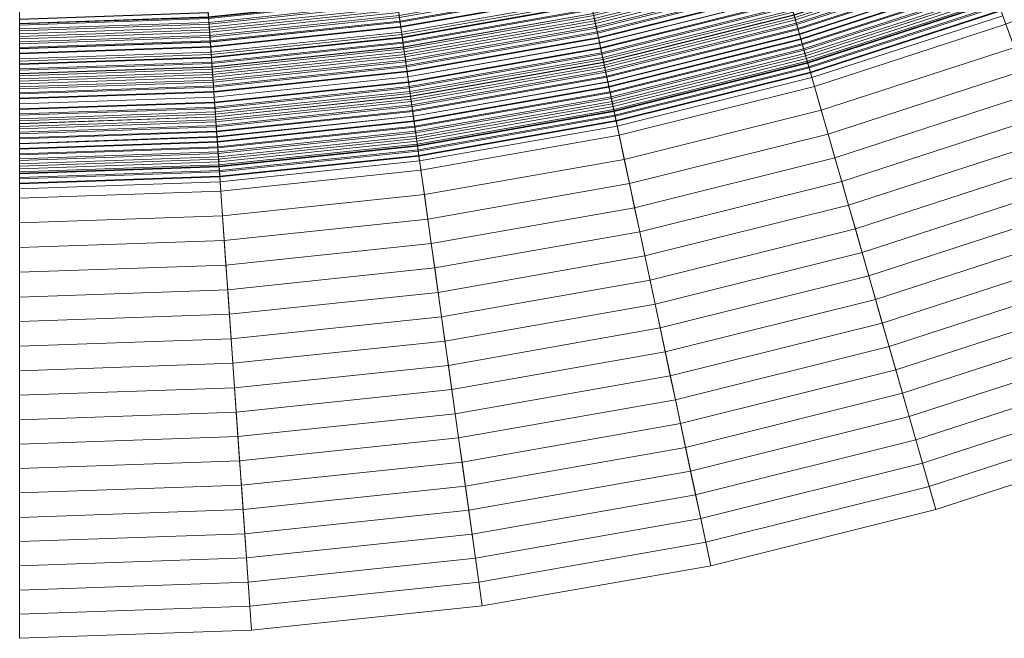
# Model space of a CAD drawing. Header units: centimetres. Extents: x -3.03 to 4.16, y -6.48 to 0.72.
# Tile 152 of 256: x 0.57 to 1.63, y -6.48 to -5.81. Entities that reach past the tile are written whole.
import ezdxf

# ---------------------------------------------------------------- set-up
doc = ezdxf.new("R2010")
doc.units = ezdxf.units.CM
doc.header["$LTSCALE"] = 2.54
doc.layers.add('Lucido design-1', color=7, linetype='Continuous')

# ---------------------------------------------------------------- blocks, each defined once
blk = doc.blocks.new('Gruppo-1')
at = {"color": 142, "linetype": 'Continuous', "lineweight": 9}
for points in [[(0.565, -6.4795, -13.7023), (0.8161, -6.4708, -13.7023), (0.5652, -2.8831, -13.7023), (0.565, -2.8831, -13.7023)], [(0.8161, -6.4708, -13.7023), (1.0659, -6.4445, -13.7023), (0.5653, -2.883, -13.7023), (0.5652, -2.8831, -13.7023)], [(1.0659, -6.4445, -13.7023), (1.3132, -6.4009, -13.7023), (0.5655, -2.883, -13.7023), (0.5653, -2.883, -13.7023)], [(1.3132, -6.4009, -13.7023), (1.557, -6.3401, -13.7023), (0.5656, -2.883, -13.7023), (0.5655, -2.883, -13.7023)], [(1.557, -6.3401, -13.7023), (1.7958, -6.2625, -13.7023), (0.5658, -2.8829, -13.7023), (0.5656, -2.883, -13.7023)], [(1.7958, -6.2625, -13.7023), (2.0287, -6.1684, -13.7023), (0.5659, -2.8829, -13.7023), (0.5658, -2.8829, -13.7023)], [(2.0287, -6.1684, -13.7023), (2.2545, -6.0583, -13.7023), (0.5661, -2.8828, -13.7023), (0.5659, -2.8829, -13.7023)], [(2.2545, -6.0583, -13.7023), (2.472, -5.9327, -13.7023), (0.5662, -2.8827, -13.7023), (0.5661, -2.8828, -13.7023)], [(2.472, -5.9327, -13.7023), (2.6803, -5.7922, -13.7023), (0.5663, -2.8826, -13.7023), (0.5662, -2.8827, -13.7023)], [(0.9789, -5.8257, -15.2504), (1.1833, -5.7897, -15.2504), (0.9993, -4.9241, -15.2504), (0.8557, -4.9494, -15.2504)], [(0.8557, -4.9494, -15.1493), (0.9993, -4.9241, -15.1493), (1.1833, -5.7897, -15.1493), (0.9789, -5.8257, -15.1493)], [(0.7725, -5.8474, -15.2504), (0.9789, -5.8257, -15.2504), (0.8557, -4.9494, -15.2504), (0.7107, -4.9646, -15.2504)], [(0.7107, -4.9646, -15.1493), (0.8557, -4.9494, -15.1493), (0.9789, -5.8257, -15.1493), (0.7725, -5.8474, -15.1493)], [(0.565, -5.8546, -15.2504), (0.7725, -5.8474, -15.2504), (0.7107, -4.9646, -15.2504), (0.565, -4.9697, -15.2504)], [(0.565, -4.9697, -15.1493), (0.7107, -4.9646, -15.1493), (0.7725, -5.8474, -15.1493), (0.565, -5.8546, -15.1493)], [(1.6236, -5.7892, -13.2473), (1.8239, -5.7083, -13.2473), (1.8348, -5.7328, -13.2586), (1.6328, -5.8145, -13.2586)], [(1.4033, -5.8042, -13.2249), (1.6051, -5.7386, -13.2249), (1.6144, -5.7639, -13.236), (1.4107, -5.8301, -13.236)], [(1.4034, -5.8045, -14.3231), (1.6053, -5.7389, -14.3231), (1.6071, -5.744, -14.3211), (1.4049, -5.8097, -14.3211)], [(1.4059, -5.8132, -14.1726), (1.6084, -5.7474, -14.1726), (1.6063, -5.7417, -14.175), (1.4042, -5.8073, -14.175)], [(1.4049, -5.8097, -14.3211), (1.6071, -5.744, -14.3211), (1.609, -5.7491, -14.3191), (1.4064, -5.8149, -14.3191)], [(0.9732, -5.7852, -13.1812), (1.1748, -5.7497, -13.1812), (1.1805, -5.7762, -13.1919), (0.977, -5.8121, -13.1919)], [(1.1861, -5.8027, -13.2028), (1.3884, -5.7522, -13.2028), (1.3958, -5.7782, -13.2138), (1.1917, -5.8291, -13.2138)], [(1.1878, -5.8109, -14.1939), (1.3907, -5.7603, -14.1939), (1.389, -5.7544, -14.1963), (1.1866, -5.8049, -14.1963)], [(1.4076, -5.8191, -14.1703), (1.6105, -5.7532, -14.1703), (1.6084, -5.7474, -14.1726), (1.4059, -5.8132, -14.1726)], [(1.4064, -5.8149, -14.3191), (1.609, -5.7491, -14.3191), (1.6108, -5.7542, -14.3171), (1.4079, -5.8201, -14.3171)], [(1.4093, -5.825, -14.168), (1.6126, -5.759, -14.168), (1.6105, -5.7532, -14.1703), (1.4076, -5.8191, -14.1703)], [(1.4079, -5.8201, -14.3171), (1.6108, -5.7542, -14.3171), (1.6127, -5.7593, -14.3152), (1.4094, -5.8254, -14.3152)], [(1.1873, -5.8082, -14.341), (1.39, -5.7577, -14.341), (1.3914, -5.7629, -14.339), (1.1884, -5.8135, -14.339)], [(1.1891, -5.8169, -14.1915), (1.3924, -5.7662, -14.1915), (1.3907, -5.7603, -14.1939), (1.1878, -5.8109, -14.1939)], [(1.1884, -5.8135, -14.339), (1.3914, -5.7629, -14.339), (1.3929, -5.7681, -14.337), (1.1895, -5.8188, -14.337)], [(1.1904, -5.8228, -14.1891), (1.3941, -5.772, -14.1891), (1.3924, -5.7662, -14.1915), (1.1891, -5.8169, -14.1915)], [(1.4109, -5.8309, -14.1657), (1.6147, -5.7647, -14.1657), (1.6126, -5.759, -14.168), (1.4093, -5.825, -14.168)], [(1.4094, -5.8254, -14.3152), (1.6127, -5.7593, -14.3152), (1.6145, -5.7644, -14.3132), (1.4108, -5.8306, -14.3132)], [(1.4107, -5.8301, -13.236), (1.6144, -5.7639, -13.236), (1.6236, -5.7892, -13.2473), (1.4181, -5.856, -13.2473)], [(1.4108, -5.8306, -14.3132), (1.6145, -5.7644, -14.3132), (1.6164, -5.7695, -14.3112), (1.4123, -5.8358, -14.3112)], [(1.4126, -5.8368, -14.1634), (1.6168, -5.7705, -14.1634), (1.6147, -5.7647, -14.1657), (1.4109, -5.8309, -14.1657)], [(0.9768, -5.811, -14.2084), (1.1802, -5.7751, -14.2084), (1.179, -5.7691, -14.2109), (0.976, -5.8049, -14.2109)], [(0.9763, -5.8071, -14.3551), (1.1794, -5.7712, -14.3551), (1.1805, -5.7765, -14.3531), (0.977, -5.8124, -14.3531)], [(0.9777, -5.817, -14.206), (1.1815, -5.7811, -14.206), (1.1802, -5.7751, -14.2084), (0.9768, -5.811, -14.2084)], [(0.977, -5.8121, -13.1919), (1.1805, -5.7762, -13.1919), (1.1861, -5.8027, -13.2028), (0.9808, -5.8389, -13.2028)], [(0.977, -5.8124, -14.3531), (1.1805, -5.7765, -14.3531), (1.1816, -5.7818, -14.351), (0.9778, -5.8178, -14.351)], [(1.1895, -5.8188, -14.337), (1.3929, -5.7681, -14.337), (1.3944, -5.7733, -14.335), (1.1906, -5.8241, -14.335)], [(1.1916, -5.8288, -14.1868), (1.3957, -5.7779, -14.1868), (1.3941, -5.772, -14.1891), (1.1904, -5.8228, -14.1891)], [(1.1906, -5.8241, -14.335), (1.3944, -5.7733, -14.335), (1.3959, -5.7785, -14.333), (1.1918, -5.8294, -14.333)], [(1.4123, -5.8358, -14.3112), (1.6164, -5.7695, -14.3112), (1.6183, -5.7746, -14.3093), (1.4138, -5.841, -14.3093)], [(1.4143, -5.8427, -14.1611), (1.6189, -5.7763, -14.1611), (1.6168, -5.7705, -14.1634), (1.4126, -5.8368, -14.1634)], [(1.4138, -5.841, -14.3093), (1.6183, -5.7746, -14.3093), (1.6201, -5.7797, -14.3073), (1.4153, -5.8462, -14.3073)], [(1.416, -5.8486, -14.1588), (1.621, -5.782, -14.1588), (1.6189, -5.7763, -14.1611), (1.4143, -5.8427, -14.1611)], [(0.565, -5.7866, -13.1705), (0.7677, -5.7795, -13.1705), (0.7696, -5.8066, -13.1812), (0.565, -5.8138, -13.1812)], [(0.7696, -5.8066, -13.1812), (0.9732, -5.7852, -13.1812), (0.977, -5.8121, -13.1919), (0.7715, -5.8337, -13.1919)], [(0.7697, -5.8071, -14.3632), (0.9733, -5.7857, -14.3632), (0.974, -5.791, -14.3612), (0.77, -5.8125, -14.3612)], [(0.7702, -5.8143, -14.2158), (0.9743, -5.7929, -14.2158), (0.9734, -5.7869, -14.2182), (0.7697, -5.8083, -14.2182)], [(0.9785, -5.823, -14.2036), (1.1828, -5.787, -14.2036), (1.1815, -5.7811, -14.206), (0.9777, -5.817, -14.206)], [(0.9778, -5.8178, -14.351), (1.1816, -5.7818, -14.351), (1.1828, -5.7871, -14.349), (0.9785, -5.8231, -14.349)], [(0.9794, -5.8291, -14.2011), (1.184, -5.793, -14.2011), (1.1828, -5.787, -14.2036), (0.9785, -5.823, -14.2036)], [(0.9785, -5.8231, -14.349), (1.1828, -5.7871, -14.349), (1.1839, -5.7924, -14.347), (0.9793, -5.8285, -14.347)], [(1.1929, -5.8348, -14.1844), (1.3974, -5.7838, -14.1844), (1.3957, -5.7779, -14.1868), (1.1916, -5.8288, -14.1868)], [(1.1917, -5.8291, -13.2138), (1.3958, -5.7782, -13.2138), (1.4033, -5.8042, -13.2249), (1.1973, -5.8555, -13.2249)], [(1.1918, -5.8294, -14.333), (1.3959, -5.7785, -14.333), (1.3974, -5.7837, -14.331), (1.1929, -5.8347, -14.331)], [(1.1929, -5.8347, -14.331), (1.3974, -5.7837, -14.331), (1.3989, -5.7889, -14.329), (1.194, -5.84, -14.329)], [(1.1942, -5.8408, -14.182), (1.3991, -5.7897, -14.182), (1.3974, -5.7838, -14.1844), (1.1929, -5.8348, -14.1844)], [(1.4153, -5.8462, -14.3073), (1.6201, -5.7797, -14.3073), (1.622, -5.7848, -14.3053), (1.4168, -5.8514, -14.3053)], [(1.4177, -5.8545, -14.1565), (1.6231, -5.7878, -14.1565), (1.621, -5.782, -14.1588), (1.416, -5.8486, -14.1588)], [(1.4168, -5.8514, -14.3053), (1.622, -5.7848, -14.3053), (1.6238, -5.7899, -14.3034), (1.4183, -5.8566, -14.3034)], [(1.4194, -5.8605, -14.1542), (1.6252, -5.7936, -14.1542), (1.6231, -5.7878, -14.1565), (1.4177, -5.8545, -14.1565)], [(0.77, -5.8125, -14.3612), (0.974, -5.791, -14.3612), (0.9748, -5.7964, -14.3591), (0.7704, -5.8178, -14.3591)], [(0.7706, -5.8204, -14.2133), (0.9751, -5.7989, -14.2133), (0.9743, -5.7929, -14.2158), (0.7702, -5.8143, -14.2158)], [(0.7704, -5.8178, -14.3591), (0.9748, -5.7964, -14.3591), (0.9755, -5.8017, -14.3571), (0.7708, -5.8232, -14.3571)], [(0.9789, -5.8257, -15.1493), (1.1833, -5.7897, -15.1493), (1.1833, -5.7897, -15.2504), (0.9789, -5.8257, -15.2504)], [(0.9793, -5.8285, -14.347), (1.1839, -5.7924, -14.347), (1.185, -5.7977, -14.345), (0.98, -5.8338, -14.345)], [(0.9802, -5.8351, -14.1987), (1.1853, -5.7989, -14.1987), (1.184, -5.793, -14.2011), (0.9794, -5.8291, -14.2011)], [(0.98, -5.8338, -14.345), (1.185, -5.7977, -14.345), (1.1861, -5.803, -14.343), (0.9808, -5.8392, -14.343)], [(1.194, -5.84, -14.329), (1.3989, -5.7889, -14.329), (1.4004, -5.7941, -14.327), (1.1951, -5.8453, -14.327)], [(1.1955, -5.8468, -14.1797), (1.4008, -5.7956, -14.1797), (1.3991, -5.7897, -14.182), (1.1942, -5.8408, -14.182)], [(1.1951, -5.8453, -14.327), (1.4004, -5.7941, -14.327), (1.4019, -5.7993, -14.325), (1.1963, -5.8506, -14.325)], [(1.1967, -5.8528, -14.1773), (1.4025, -5.8015, -14.1773), (1.4008, -5.7956, -14.1797), (1.1955, -5.8468, -14.1797)], [(1.4181, -5.856, -13.2473), (1.6236, -5.7892, -13.2473), (1.6328, -5.8145, -13.2586), (1.4255, -5.8818, -13.2586)], [(1.4183, -5.8566, -14.3034), (1.6238, -5.7899, -14.3034), (1.6257, -5.795, -14.3014), (1.4198, -5.8618, -14.3014)], [(1.4211, -5.8664, -14.1519), (1.6273, -5.7994, -14.1519), (1.6252, -5.7936, -14.1542), (1.4194, -5.8605, -14.1542)], [(1.4198, -5.8618, -14.3014), (1.6257, -5.795, -14.3014), (1.6275, -5.8001, -14.2995), (1.4213, -5.8671, -14.2995)], [(0.565, -5.8088, -14.3652), (0.7693, -5.8017, -14.3652), (0.7697, -5.8071, -14.3632), (0.565, -5.8142, -14.3632)], [(0.565, -5.8154, -14.2182), (0.7697, -5.8083, -14.2182), (0.7693, -5.8022, -14.2207), (0.565, -5.8093, -14.2207)], [(0.565, -5.8138, -13.1812), (0.7696, -5.8066, -13.1812), (0.7715, -5.8337, -13.1919), (0.565, -5.8409, -13.1919)], [(0.565, -5.8142, -14.3632), (0.7697, -5.8071, -14.3632), (0.77, -5.8125, -14.3612), (0.565, -5.8196, -14.3612)], [(0.565, -5.8215, -14.2158), (0.7702, -5.8143, -14.2158), (0.7697, -5.8083, -14.2182), (0.565, -5.8154, -14.2182)], [(0.771, -5.8265, -14.2109), (0.976, -5.8049, -14.2109), (0.9751, -5.7989, -14.2133), (0.7706, -5.8204, -14.2133)], [(0.7708, -5.8232, -14.3571), (0.9755, -5.8017, -14.3571), (0.9763, -5.8071, -14.3551), (0.7712, -5.8286, -14.3551)], [(0.7714, -5.8325, -14.2084), (0.9768, -5.811, -14.2084), (0.976, -5.8049, -14.2109), (0.771, -5.8265, -14.2109)], [(0.7712, -5.8286, -14.3551), (0.9763, -5.8071, -14.3551), (0.977, -5.8124, -14.3531), (0.7715, -5.834, -14.3531)], [(0.9811, -5.8411, -14.1963), (1.1866, -5.8049, -14.1963), (1.1853, -5.7989, -14.1987), (0.9802, -5.8351, -14.1987)], [(0.9808, -5.8389, -13.2028), (1.1861, -5.8027, -13.2028), (1.1917, -5.8291, -13.2138), (0.9845, -5.8656, -13.2138)], [(0.9808, -5.8392, -14.343), (1.1861, -5.803, -14.343), (1.1873, -5.8082, -14.341), (0.9815, -5.8445, -14.341)], [(0.9819, -5.8472, -14.1939), (1.1878, -5.8109, -14.1939), (1.1866, -5.8049, -14.1963), (0.9811, -5.8411, -14.1963)], [(0.9815, -5.8445, -14.341), (1.1873, -5.8082, -14.341), (1.1884, -5.8135, -14.339), (0.9823, -5.8499, -14.339)], [(1.1963, -5.8506, -14.325), (1.4019, -5.7993, -14.325), (1.4034, -5.8045, -14.3231), (1.1974, -5.8559, -14.3231)], [(1.198, -5.8587, -14.175), (1.4042, -5.8073, -14.175), (1.4025, -5.8015, -14.1773), (1.1967, -5.8528, -14.1773)], [(1.1973, -5.8555, -13.2249), (1.4033, -5.8042, -13.2249), (1.4107, -5.8301, -13.236), (1.2029, -5.8819, -13.236)], [(1.1974, -5.8559, -14.3231), (1.4034, -5.8045, -14.3231), (1.4049, -5.8097, -14.3211), (1.1985, -5.8612, -14.3211)], [(1.1993, -5.8647, -14.1726), (1.4059, -5.8132, -14.1726), (1.4042, -5.8073, -14.175), (1.198, -5.8587, -14.175)], [(1.4228, -5.8723, -14.1496), (1.6294, -5.8052, -14.1496), (1.6273, -5.7994, -14.1519), (1.4211, -5.8664, -14.1519)], [(1.4213, -5.8671, -14.2995), (1.6275, -5.8001, -14.2995), (1.6294, -5.8052, -14.2975), (1.4228, -5.8723, -14.2975)], [(1.4228, -5.8723, -14.2975), (1.6294, -5.8052, -14.2975), (1.6294, -5.8052, -14.1496), (1.4228, -5.8723, -14.1496)], [(0.565, -5.8196, -14.3612), (0.77, -5.8125, -14.3612), (0.7704, -5.8178, -14.3591), (0.565, -5.825, -14.3591)], [(0.565, -5.8276, -14.2133), (0.7706, -5.8204, -14.2133), (0.7702, -5.8143, -14.2158), (0.565, -5.8215, -14.2158)], [(0.565, -5.825, -14.3591), (0.7704, -5.8178, -14.3591), (0.7708, -5.8232, -14.3571), (0.565, -5.8304, -14.3571)], [(0.7719, -5.8386, -14.206), (0.9777, -5.817, -14.206), (0.9768, -5.811, -14.2084), (0.7714, -5.8325, -14.2084)], [(0.7715, -5.8337, -13.1919), (0.977, -5.8121, -13.1919), (0.9808, -5.8389, -13.2028), (0.7734, -5.8607, -13.2028)], [(0.7715, -5.834, -14.3531), (0.977, -5.8124, -14.3531), (0.9778, -5.8178, -14.351), (0.7719, -5.8394, -14.351)], [(0.7723, -5.8447, -14.2036), (0.9785, -5.823, -14.2036), (0.9777, -5.817, -14.206), (0.7719, -5.8386, -14.206)], [(0.7719, -5.8394, -14.351), (0.9778, -5.8178, -14.351), (0.9785, -5.8231, -14.349), (0.7723, -5.8448, -14.349)], [(0.9828, -5.8532, -14.1915), (1.1891, -5.8169, -14.1915), (1.1878, -5.8109, -14.1939), (0.9819, -5.8472, -14.1939)], [(0.9823, -5.8499, -14.339), (1.1884, -5.8135, -14.339), (1.1895, -5.8188, -14.337), (0.9831, -5.8552, -14.337)], [(0.9836, -5.8593, -14.1891), (1.1904, -5.8228, -14.1891), (1.1891, -5.8169, -14.1915), (0.9828, -5.8532, -14.1915)], [(0.9831, -5.8552, -14.337), (1.1895, -5.8188, -14.337), (1.1906, -5.8241, -14.335), (0.9838, -5.8606, -14.335)], [(1.1985, -5.8612, -14.3211), (1.4049, -5.8097, -14.3211), (1.4064, -5.8149, -14.3191), (1.1996, -5.8665, -14.3191)], [(1.2006, -5.8707, -14.1703), (1.4076, -5.8191, -14.1703), (1.4059, -5.8132, -14.1726), (1.1993, -5.8647, -14.1726)], [(1.1996, -5.8665, -14.3191), (1.4064, -5.8149, -14.3191), (1.4079, -5.8201, -14.3171), (1.2008, -5.8718, -14.3171)], [(1.2018, -5.8767, -14.168), (1.4093, -5.825, -14.168), (1.4076, -5.8191, -14.1703), (1.2006, -5.8707, -14.1703)], [(1.2008, -5.8718, -14.3171), (1.4079, -5.8201, -14.3171), (1.4094, -5.8254, -14.3152), (1.2019, -5.8771, -14.3152)], [(1.4255, -5.8818, -13.2586), (1.6328, -5.8145, -13.2586), (1.642, -5.8397, -13.2701), (1.4329, -5.9076, -13.2701)], [(0.565, -5.8337, -14.2109), (0.771, -5.8265, -14.2109), (0.7706, -5.8204, -14.2133), (0.565, -5.8276, -14.2133)], [(0.565, -5.8304, -14.3571), (0.7708, -5.8232, -14.3571), (0.7712, -5.8286, -14.3551), (0.565, -5.8358, -14.3551)], [(0.565, -5.8398, -14.2084), (0.7714, -5.8325, -14.2084), (0.771, -5.8265, -14.2109), (0.565, -5.8337, -14.2109)], [(0.565, -5.8358, -14.3551), (0.7712, -5.8286, -14.3551), (0.7715, -5.834, -14.3531), (0.565, -5.8412, -14.3531)], [(0.7727, -5.8508, -14.2011), (0.9794, -5.8291, -14.2011), (0.9785, -5.823, -14.2036), (0.7723, -5.8447, -14.2036)], [(0.7723, -5.8448, -14.349), (0.9785, -5.8231, -14.349), (0.9793, -5.8285, -14.347), (0.7727, -5.8502, -14.347)], [(0.7725, -5.8474, -15.1493), (0.9789, -5.8257, -15.1493), (0.9789, -5.8257, -15.2504), (0.7725, -5.8474, -15.2504)], [(0.7727, -5.8502, -14.347), (0.9793, -5.8285, -14.347), (0.98, -5.8338, -14.345), (0.773, -5.8556, -14.345)], [(0.7731, -5.8569, -14.1987), (0.9802, -5.8351, -14.1987), (0.9794, -5.8291, -14.2011), (0.7727, -5.8508, -14.2011)], [(0.9845, -5.8653, -14.1868), (1.1916, -5.8288, -14.1868), (1.1904, -5.8228, -14.1891), (0.9836, -5.8593, -14.1891)], [(0.9838, -5.8606, -14.335), (1.1906, -5.8241, -14.335), (1.1918, -5.8294, -14.333), (0.9846, -5.8659, -14.333)], [(0.9853, -5.8714, -14.1844), (1.1929, -5.8348, -14.1844), (1.1916, -5.8288, -14.1868), (0.9845, -5.8653, -14.1868)], [(0.9845, -5.8656, -13.2138), (1.1917, -5.8291, -13.2138), (1.1973, -5.8555, -13.2249), (0.9883, -5.8924, -13.2249)], [(0.9846, -5.8659, -14.333), (1.1918, -5.8294, -14.333), (1.1929, -5.8347, -14.331), (0.9853, -5.8713, -14.331)], [(1.2031, -5.8827, -14.1657), (1.4109, -5.8309, -14.1657), (1.4093, -5.825, -14.168), (1.2018, -5.8767, -14.168)], [(1.2019, -5.8771, -14.3152), (1.4094, -5.8254, -14.3152), (1.4108, -5.8306, -14.3132), (1.203, -5.8824, -14.3132)], [(1.2029, -5.8819, -13.236), (1.4107, -5.8301, -13.236), (1.4181, -5.856, -13.2473), (1.2085, -5.9082, -13.2473)], [(1.203, -5.8824, -14.3132), (1.4108, -5.8306, -14.3132), (1.4123, -5.8358, -14.3112), (1.2042, -5.8877, -14.3112)], [(0.565, -5.8458, -14.206), (0.7719, -5.8386, -14.206), (0.7714, -5.8325, -14.2084), (0.565, -5.8398, -14.2084)], [(0.565, -5.8409, -13.1919), (0.7715, -5.8337, -13.1919), (0.7734, -5.8607, -13.2028), (0.565, -5.8679, -13.2028)], [(0.565, -5.8412, -14.3531), (0.7715, -5.834, -14.3531), (0.7719, -5.8394, -14.351), (0.565, -5.8466, -14.351)], [(0.565, -5.8519, -14.2036), (0.7723, -5.8447, -14.2036), (0.7719, -5.8386, -14.206), (0.565, -5.8458, -14.206)], [(0.565, -5.8466, -14.351), (0.7719, -5.8394, -14.351), (0.7723, -5.8448, -14.349), (0.565, -5.852, -14.349)], [(0.773, -5.8556, -14.345), (0.98, -5.8338, -14.345), (0.9808, -5.8392, -14.343), (0.7734, -5.861, -14.343)], [(0.7736, -5.863, -14.1963), (0.9811, -5.8411, -14.1963), (0.9802, -5.8351, -14.1987), (0.7731, -5.8569, -14.1987)], [(0.7734, -5.8607, -13.2028), (0.9808, -5.8389, -13.2028), (0.9845, -5.8656, -13.2138), (0.7753, -5.8876, -13.2138)], [(0.7734, -5.861, -14.343), (0.9808, -5.8392, -14.343), (0.9815, -5.8445, -14.341), (0.7738, -5.8664, -14.341)], [(0.774, -5.869, -14.1939), (0.9819, -5.8472, -14.1939), (0.9811, -5.8411, -14.1963), (0.7736, -5.863, -14.1963)], [(0.9853, -5.8713, -14.331), (1.1929, -5.8347, -14.331), (1.194, -5.84, -14.329), (0.9861, -5.8767, -14.329)], [(0.9862, -5.8775, -14.182), (1.1942, -5.8408, -14.182), (1.1929, -5.8348, -14.1844), (0.9853, -5.8714, -14.1844)], [(0.9861, -5.8767, -14.329), (1.194, -5.84, -14.329), (1.1951, -5.8453, -14.327), (0.9868, -5.882, -14.327)], [(0.987, -5.8835, -14.1797), (1.1955, -5.8468, -14.1797), (1.1942, -5.8408, -14.182), (0.9862, -5.8775, -14.182)], [(1.2044, -5.8887, -14.1634), (1.4126, -5.8368, -14.1634), (1.4109, -5.8309, -14.1657), (1.2031, -5.8827, -14.1657)], [(1.2042, -5.8877, -14.3112), (1.4123, -5.8358, -14.3112), (1.4138, -5.841, -14.3093), (1.2053, -5.893, -14.3093)], [(1.2057, -5.8948, -14.1611), (1.4143, -5.8427, -14.1611), (1.4126, -5.8368, -14.1634), (1.2044, -5.8887, -14.1634)], [(1.2053, -5.893, -14.3093), (1.4138, -5.841, -14.3093), (1.4153, -5.8462, -14.3073), (1.2064, -5.8983, -14.3073)], [(1.4329, -5.9076, -13.2701), (1.642, -5.8397, -13.2701), (1.6511, -5.8649, -13.2816), (1.4403, -5.9334, -13.2816)], [(0.565, -5.858, -14.2011), (0.7727, -5.8508, -14.2011), (0.7723, -5.8447, -14.2036), (0.565, -5.8519, -14.2036)], [(0.565, -5.852, -14.349), (0.7723, -5.8448, -14.349), (0.7727, -5.8502, -14.347), (0.565, -5.8574, -14.347)], [(0.565, -5.8546, -15.1493), (0.7725, -5.8474, -15.1493), (0.7725, -5.8474, -15.2504), (0.565, -5.8546, -15.2504)], [(0.565, -5.8574, -14.347), (0.7727, -5.8502, -14.347), (0.773, -5.8556, -14.345), (0.565, -5.8628, -14.345)], [(0.565, -5.8641, -14.1987), (0.7731, -5.8569, -14.1987), (0.7727, -5.8508, -14.2011), (0.565, -5.858, -14.2011)], [(0.7738, -5.8664, -14.341), (0.9815, -5.8445, -14.341), (0.9823, -5.8499, -14.339), (0.7742, -5.8717, -14.339)], [(0.7744, -5.8751, -14.1915), (0.9828, -5.8532, -14.1915), (0.9819, -5.8472, -14.1939), (0.774, -5.869, -14.1939)], [(0.7742, -5.8717, -14.339), (0.9823, -5.8499, -14.339), (0.9831, -5.8552, -14.337), (0.7746, -5.8771, -14.337)], [(0.9868, -5.882, -14.327), (1.1951, -5.8453, -14.327), (1.1963, -5.8506, -14.325), (0.9876, -5.8874, -14.325)], [(0.9879, -5.8896, -14.1773), (1.1967, -5.8528, -14.1773), (1.1955, -5.8468, -14.1797), (0.987, -5.8835, -14.1797)], [(0.9876, -5.8874, -14.325), (1.1963, -5.8506, -14.325), (1.1974, -5.8559, -14.3231), (0.9883, -5.8927, -14.3231)], [(1.2069, -5.9008, -14.1588), (1.416, -5.8486, -14.1588), (1.4143, -5.8427, -14.1611), (1.2057, -5.8948, -14.1611)], [(1.2064, -5.8983, -14.3073), (1.4153, -5.8462, -14.3073), (1.4168, -5.8514, -14.3053), (1.2075, -5.9036, -14.3053)], [(1.2082, -5.9068, -14.1565), (1.4177, -5.8545, -14.1565), (1.416, -5.8486, -14.1588), (1.2069, -5.9008, -14.1588)], [(1.2075, -5.9036, -14.3053), (1.4168, -5.8514, -14.3053), (1.4183, -5.8566, -14.3034), (1.2087, -5.9089, -14.3034)], [(0.565, -5.8628, -14.345), (0.773, -5.8556, -14.345), (0.7734, -5.861, -14.343), (0.565, -5.8682, -14.343)], [(0.565, -5.8702, -14.1963), (0.7736, -5.863, -14.1963), (0.7731, -5.8569, -14.1987), (0.565, -5.8641, -14.1987)], [(0.565, -5.8679, -13.2028), (0.7734, -5.8607, -13.2028), (0.7753, -5.8876, -13.2138), (0.565, -5.895, -13.2138)], [(0.565, -5.8682, -14.343), (0.7734, -5.861, -14.343), (0.7738, -5.8664, -14.341), (0.565, -5.8736, -14.341)], [(0.7748, -5.8812, -14.1891), (0.9836, -5.8593, -14.1891), (0.9828, -5.8532, -14.1915), (0.7744, -5.8751, -14.1915)], [(0.7746, -5.8771, -14.337), (0.9831, -5.8552, -14.337), (0.9838, -5.8606, -14.335), (0.7749, -5.8825, -14.335)], [(0.7753, -5.8873, -14.1868), (0.9845, -5.8653, -14.1868), (0.9836, -5.8593, -14.1891), (0.7748, -5.8812, -14.1891)], [(0.7749, -5.8825, -14.335), (0.9838, -5.8606, -14.335), (0.9846, -5.8659, -14.333), (0.7753, -5.8879, -14.333)], [(0.9887, -5.8956, -14.175), (1.198, -5.8587, -14.175), (1.1967, -5.8528, -14.1773), (0.9879, -5.8896, -14.1773)], [(0.9883, -5.8924, -13.2249), (1.1973, -5.8555, -13.2249), (1.2029, -5.8819, -13.236), (0.992, -5.9191, -13.236)], [(0.9883, -5.8927, -14.3231), (1.1974, -5.8559, -14.3231), (1.1985, -5.8612, -14.3211), (0.9891, -5.8981, -14.3211)], [(0.9896, -5.9017, -14.1726), (1.1993, -5.8647, -14.1726), (1.198, -5.8587, -14.175), (0.9887, -5.8956, -14.175)], [(0.9891, -5.8981, -14.3211), (1.1985, -5.8612, -14.3211), (1.1996, -5.8665, -14.3191), (0.9898, -5.9035, -14.3191)], [(1.2095, -5.9128, -14.1542), (1.4194, -5.8605, -14.1542), (1.4177, -5.8545, -14.1565), (1.2082, -5.9068, -14.1565)], [(1.2085, -5.9082, -13.2473), (1.4181, -5.856, -13.2473), (1.4255, -5.8818, -13.2586), (1.2141, -5.9345, -13.2586)], [(1.2087, -5.9089, -14.3034), (1.4183, -5.8566, -14.3034), (1.4198, -5.8618, -14.3014), (1.2098, -5.9142, -14.3014)], [(1.2108, -5.9188, -14.1519), (1.4211, -5.8664, -14.1519), (1.4194, -5.8605, -14.1542), (1.2095, -5.9128, -14.1542)], [(1.2098, -5.9142, -14.3014), (1.4198, -5.8618, -14.3014), (1.4213, -5.8671, -14.2995), (1.2109, -5.9195, -14.2995)], [(0.565, -5.8763, -14.1939), (0.774, -5.869, -14.1939), (0.7736, -5.863, -14.1963), (0.565, -5.8702, -14.1963)], [(0.565, -5.8736, -14.341), (0.7738, -5.8664, -14.341), (0.7742, -5.8717, -14.339), (0.565, -5.879, -14.339)], [(0.565, -5.8824, -14.1915), (0.7744, -5.8751, -14.1915), (0.774, -5.869, -14.1939), (0.565, -5.8763, -14.1939)], [(0.565, -5.879, -14.339), (0.7742, -5.8717, -14.339), (0.7746, -5.8771, -14.337), (0.565, -5.8845, -14.337)], [(0.7757, -5.8934, -14.1844), (0.9853, -5.8714, -14.1844), (0.9845, -5.8653, -14.1868), (0.7753, -5.8873, -14.1868)], [(0.7753, -5.8876, -13.2138), (0.9845, -5.8656, -13.2138), (0.9883, -5.8924, -13.2249), (0.7772, -5.9146, -13.2249)], [(0.7753, -5.8879, -14.333), (0.9846, -5.8659, -14.333), (0.9853, -5.8713, -14.331), (0.7757, -5.8933, -14.331)], [(0.7757, -5.8933, -14.331), (0.9853, -5.8713, -14.331), (0.9861, -5.8767, -14.329), (0.7761, -5.8987, -14.329)], [(0.7761, -5.8995, -14.182), (0.9862, -5.8775, -14.182), (0.9853, -5.8714, -14.1844), (0.7757, -5.8934, -14.1844)], [(0.9904, -5.9078, -14.1703), (1.2006, -5.8707, -14.1703), (1.1993, -5.8647, -14.1726), (0.9896, -5.9017, -14.1726)], [(0.9898, -5.9035, -14.3191), (1.1996, -5.8665, -14.3191), (1.2008, -5.8718, -14.3171), (0.9906, -5.9088, -14.3171)], [(0.9913, -5.9139, -14.168), (1.2018, -5.8767, -14.168), (1.2006, -5.8707, -14.1703), (0.9904, -5.9078, -14.1703)], [(0.9906, -5.9088, -14.3171), (1.2008, -5.8718, -14.3171), (1.2019, -5.8771, -14.3152), (0.9913, -5.9142, -14.3152)], [(1.212, -5.9248, -14.1496), (1.4228, -5.8723, -14.1496), (1.4211, -5.8664, -14.1519), (1.2108, -5.9188, -14.1519)], [(1.2109, -5.9195, -14.2995), (1.4213, -5.8671, -14.2995), (1.4228, -5.8723, -14.2975), (1.212, -5.9248, -14.2975)], [(1.212, -5.9248, -14.2975), (1.4228, -5.8723, -14.2975), (1.4228, -5.8723, -14.1496), (1.212, -5.9248, -14.1496)], [(1.4403, -5.9334, -13.2816), (1.6511, -5.8649, -13.2816), (1.6603, -5.89, -13.2933), (1.4477, -5.9591, -13.2933)], [(0.565, -5.8886, -14.1891), (0.7748, -5.8812, -14.1891), (0.7744, -5.8751, -14.1915), (0.565, -5.8824, -14.1915)], [(0.565, -5.8845, -14.337), (0.7746, -5.8771, -14.337), (0.7749, -5.8825, -14.335), (0.565, -5.8899, -14.335)], [(0.565, -5.8947, -14.1868), (0.7753, -5.8873, -14.1868), (0.7748, -5.8812, -14.1891), (0.565, -5.8886, -14.1891)], [(0.565, -5.8899, -14.335), (0.7749, -5.8825, -14.335), (0.7753, -5.8879, -14.333), (0.565, -5.8953, -14.333)], [(0.7761, -5.8987, -14.329), (0.9861, -5.8767, -14.329), (0.9868, -5.882, -14.327), (0.7764, -5.9041, -14.327)], [(0.7766, -5.9056, -14.1797), (0.987, -5.8835, -14.1797), (0.9862, -5.8775, -14.182), (0.7761, -5.8995, -14.182)], [(0.7764, -5.9041, -14.327), (0.9868, -5.882, -14.327), (0.9876, -5.8874, -14.325), (0.7768, -5.9095, -14.325)], [(0.777, -5.9117, -14.1773), (0.9879, -5.8896, -14.1773), (0.987, -5.8835, -14.1797), (0.7766, -5.9056, -14.1797)], [(0.9921, -5.9199, -14.1657), (1.2031, -5.8827, -14.1657), (1.2018, -5.8767, -14.168), (0.9913, -5.9139, -14.168)], [(0.9913, -5.9142, -14.3152), (1.2019, -5.8771, -14.3152), (1.203, -5.8824, -14.3132), (0.9921, -5.9196, -14.3132)], [(0.992, -5.9191, -13.236), (1.2029, -5.8819, -13.236), (1.2085, -5.9082, -13.2473), (0.9958, -5.9457, -13.2473)], [(0.9921, -5.9196, -14.3132), (1.203, -5.8824, -14.3132), (1.2042, -5.8877, -14.3112), (0.9929, -5.9249, -14.3112)], [(0.993, -5.926, -14.1634), (1.2044, -5.8887, -14.1634), (1.2031, -5.8827, -14.1657), (0.9921, -5.9199, -14.1657)], [(1.2141, -5.9345, -13.2586), (1.4255, -5.8818, -13.2586), (1.4329, -5.9076, -13.2701), (1.2197, -5.9608, -13.2701)], [(0.565, -5.9008, -14.1844), (0.7757, -5.8934, -14.1844), (0.7753, -5.8873, -14.1868), (0.565, -5.8947, -14.1868)], [(0.565, -5.895, -13.2138), (0.7753, -5.8876, -13.2138), (0.7772, -5.9146, -13.2249), (0.565, -5.922, -13.2249)], [(0.565, -5.8953, -14.333), (0.7753, -5.8879, -14.333), (0.7757, -5.8933, -14.331), (0.565, -5.9007, -14.331)], [(0.565, -5.9007, -14.331), (0.7757, -5.8933, -14.331), (0.7761, -5.8987, -14.329), (0.565, -5.9061, -14.329)], [(0.565, -5.9069, -14.182), (0.7761, -5.8995, -14.182), (0.7757, -5.8934, -14.1844), (0.565, -5.9008, -14.1844)], [(0.7768, -5.9095, -14.325), (0.9876, -5.8874, -14.325), (0.9883, -5.8927, -14.3231), (0.7772, -5.9149, -14.3231)], [(0.7774, -5.9179, -14.175), (0.9887, -5.8956, -14.175), (0.9879, -5.8896, -14.1773), (0.777, -5.9117, -14.1773)], [(0.7772, -5.9146, -13.2249), (0.9883, -5.8924, -13.2249), (0.992, -5.9191, -13.236), (0.7791, -5.9415, -13.236)], [(0.7772, -5.9149, -14.3231), (0.9883, -5.8927, -14.3231), (0.9891, -5.8981, -14.3211), (0.7776, -5.9203, -14.3211)], [(0.9929, -5.9249, -14.3112), (1.2042, -5.8877, -14.3112), (1.2053, -5.893, -14.3093), (0.9936, -5.9303, -14.3093)], [(0.9939, -5.9321, -14.1611), (1.2057, -5.8948, -14.1611), (1.2044, -5.8887, -14.1634), (0.993, -5.926, -14.1634)], [(0.9936, -5.9303, -14.3093), (1.2053, -5.893, -14.3093), (1.2064, -5.8983, -14.3073), (0.9944, -5.9357, -14.3073)], [(0.9947, -5.9382, -14.1588), (1.2069, -5.9008, -14.1588), (1.2057, -5.8948, -14.1611), (0.9939, -5.9321, -14.1611)], [(1.4477, -5.9591, -13.2933), (1.6603, -5.89, -13.2933), (1.6694, -5.9151, -13.305), (1.4551, -5.9848, -13.305)], [(0.565, -5.9061, -14.329), (0.7761, -5.8987, -14.329), (0.7764, -5.9041, -14.327), (0.565, -5.9115, -14.327)], [(0.565, -5.913, -14.1797), (0.7766, -5.9056, -14.1797), (0.7761, -5.8995, -14.182), (0.565, -5.9069, -14.182)], [(0.565, -5.9115, -14.327), (0.7764, -5.9041, -14.327), (0.7768, -5.9095, -14.325), (0.565, -5.9169, -14.325)], [(0.7778, -5.924, -14.1726), (0.9896, -5.9017, -14.1726), (0.9887, -5.8956, -14.175), (0.7774, -5.9179, -14.175)], [(0.7776, -5.9203, -14.3211), (0.9891, -5.8981, -14.3211), (0.9898, -5.9035, -14.3191), (0.778, -5.9257, -14.3191)], [(0.7783, -5.9301, -14.1703), (0.9904, -5.9078, -14.1703), (0.9896, -5.9017, -14.1726), (0.7778, -5.924, -14.1726)], [(0.778, -5.9257, -14.3191), (0.9898, -5.9035, -14.3191), (0.9906, -5.9088, -14.3171), (0.7783, -5.9311, -14.3171)], [(0.9944, -5.9357, -14.3073), (1.2064, -5.8983, -14.3073), (1.2075, -5.9036, -14.3053), (0.9951, -5.9411, -14.3053)], [(0.9956, -5.9443, -14.1565), (1.2082, -5.9068, -14.1565), (1.2069, -5.9008, -14.1588), (0.9947, -5.9382, -14.1588)], [(0.9951, -5.9411, -14.3053), (1.2075, -5.9036, -14.3053), (1.2087, -5.9089, -14.3034), (0.9959, -5.9464, -14.3034)], [(0.565, -5.9191, -14.1773), (0.777, -5.9117, -14.1773), (0.7766, -5.9056, -14.1797), (0.565, -5.913, -14.1797)], [(0.565, -5.9169, -14.325), (0.7768, -5.9095, -14.325), (0.7772, -5.9149, -14.3231), (0.565, -5.9223, -14.3231)], [(0.565, -5.9253, -14.175), (0.7774, -5.9179, -14.175), (0.777, -5.9117, -14.1773), (0.565, -5.9191, -14.1773)], [(0.565, -5.922, -13.2249), (0.7772, -5.9146, -13.2249), (0.7791, -5.9415, -13.236), (0.565, -5.9489, -13.236)], [(0.565, -5.9223, -14.3231), (0.7772, -5.9149, -14.3231), (0.7776, -5.9203, -14.3211), (0.565, -5.9278, -14.3211)], [(0.7787, -5.9362, -14.168), (0.9913, -5.9139, -14.168), (0.9904, -5.9078, -14.1703), (0.7783, -5.9301, -14.1703)], [(0.7783, -5.9311, -14.3171), (0.9906, -5.9088, -14.3171), (0.9913, -5.9142, -14.3152), (0.7787, -5.9366, -14.3152)], [(0.7791, -5.9423, -14.1657), (0.9921, -5.9199, -14.1657), (0.9913, -5.9139, -14.168), (0.7787, -5.9362, -14.168)], [(0.7787, -5.9366, -14.3152), (0.9913, -5.9142, -14.3152), (0.9921, -5.9196, -14.3132), (0.7791, -5.942, -14.3132)], [(0.9964, -5.9504, -14.1542), (1.2095, -5.9128, -14.1542), (1.2082, -5.9068, -14.1565), (0.9956, -5.9443, -14.1565)], [(0.9958, -5.9457, -13.2473), (1.2085, -5.9082, -13.2473), (1.2141, -5.9345, -13.2586), (0.9995, -5.9724, -13.2586)], [(0.9959, -5.9464, -14.3034), (1.2087, -5.9089, -14.3034), (1.2098, -5.9142, -14.3014), (0.9966, -5.9518, -14.3014)], [(0.9973, -5.9565, -14.1519), (1.2108, -5.9188, -14.1519), (1.2095, -5.9128, -14.1542), (0.9964, -5.9504, -14.1542)], [(0.9966, -5.9518, -14.3014), (1.2098, -5.9142, -14.3014), (1.2109, -5.9195, -14.2995), (0.9974, -5.9572, -14.2995)], [(1.2197, -5.9608, -13.2701), (1.4329, -5.9076, -13.2701), (1.4403, -5.9334, -13.2816), (1.2253, -5.987, -13.2816)], [(1.4551, -5.9848, -13.305), (1.6694, -5.9151, -13.305), (1.6785, -5.9402, -13.3168), (1.4624, -6.0104, -13.3168)], [(0.565, -5.9314, -14.1726), (0.7778, -5.924, -14.1726), (0.7774, -5.9179, -14.175), (0.565, -5.9253, -14.175)], [(0.565, -5.9278, -14.3211), (0.7776, -5.9203, -14.3211), (0.778, -5.9257, -14.3191), (0.565, -5.9332, -14.3191)], [(0.565, -5.9375, -14.1703), (0.7783, -5.9301, -14.1703), (0.7778, -5.924, -14.1726), (0.565, -5.9314, -14.1726)], [(0.565, -5.9332, -14.3191), (0.778, -5.9257, -14.3191), (0.7783, -5.9311, -14.3171), (0.565, -5.9386, -14.3171)], [(0.7791, -5.9415, -13.236), (0.992, -5.9191, -13.236), (0.9958, -5.9457, -13.2473), (0.7809, -5.9683, -13.2473)], [(0.7791, -5.942, -14.3132), (0.9921, -5.9196, -14.3132), (0.9929, -5.9249, -14.3112), (0.7795, -5.9474, -14.3112)], [(0.7795, -5.9485, -14.1634), (0.993, -5.926, -14.1634), (0.9921, -5.9199, -14.1657), (0.7791, -5.9423, -14.1657)], [(0.7795, -5.9474, -14.3112), (0.9929, -5.9249, -14.3112), (0.9936, -5.9303, -14.3093), (0.7798, -5.9528, -14.3093)], [(0.78, -5.9546, -14.1611), (0.9939, -5.9321, -14.1611), (0.993, -5.926, -14.1634), (0.7795, -5.9485, -14.1634)], [(0.9981, -5.9625, -14.1496), (1.212, -5.9248, -14.1496), (1.2108, -5.9188, -14.1519), (0.9973, -5.9565, -14.1519)], [(0.9974, -5.9572, -14.2995), (1.2109, -5.9195, -14.2995), (1.212, -5.9248, -14.2975), (0.9981, -5.9625, -14.2975)], [(0.9981, -5.9625, -14.2975), (1.212, -5.9248, -14.2975), (1.212, -5.9248, -14.1496), (0.9981, -5.9625, -14.1496)], [(0.565, -5.9437, -14.168), (0.7787, -5.9362, -14.168), (0.7783, -5.9301, -14.1703), (0.565, -5.9375, -14.1703)], [(0.565, -5.9386, -14.3171), (0.7783, -5.9311, -14.3171), (0.7787, -5.9366, -14.3152), (0.565, -5.944, -14.3152)], [(0.565, -5.9498, -14.1657), (0.7791, -5.9423, -14.1657), (0.7787, -5.9362, -14.168), (0.565, -5.9437, -14.168)], [(0.565, -5.944, -14.3152), (0.7787, -5.9366, -14.3152), (0.7791, -5.942, -14.3132), (0.565, -5.9494, -14.3132)], [(0.7798, -5.9528, -14.3093), (0.9936, -5.9303, -14.3093), (0.9944, -5.9357, -14.3073), (0.7802, -5.9582, -14.3073)], [(0.7804, -5.9607, -14.1588), (0.9947, -5.9382, -14.1588), (0.9939, -5.9321, -14.1611), (0.78, -5.9546, -14.1611)], [(0.7802, -5.9582, -14.3073), (0.9944, -5.9357, -14.3073), (0.9951, -5.9411, -14.3053), (0.7806, -5.9636, -14.3053)], [(0.9995, -5.9724, -13.2586), (1.2141, -5.9345, -13.2586), (1.2197, -5.9608, -13.2701), (1.0033, -5.9989, -13.2701)], [(1.2253, -5.987, -13.2816), (1.4403, -5.9334, -13.2816), (1.4477, -5.9591, -13.2933), (1.2308, -6.0132, -13.2933)], [(0.565, -5.9489, -13.236), (0.7791, -5.9415, -13.236), (0.7809, -5.9683, -13.2473), (0.565, -5.9759, -13.2473)], [(0.565, -5.9494, -14.3132), (0.7791, -5.942, -14.3132), (0.7795, -5.9474, -14.3112), (0.565, -5.9549, -14.3112)], [(0.565, -5.9559, -14.1634), (0.7795, -5.9485, -14.1634), (0.7791, -5.9423, -14.1657), (0.565, -5.9498, -14.1657)], [(0.565, -5.9549, -14.3112), (0.7795, -5.9474, -14.3112), (0.7798, -5.9528, -14.3093), (0.565, -5.9603, -14.3093)], [(0.7808, -5.9668, -14.1565), (0.9956, -5.9443, -14.1565), (0.9947, -5.9382, -14.1588), (0.7804, -5.9607, -14.1588)], [(0.7806, -5.9636, -14.3053), (0.9951, -5.9411, -14.3053), (0.9959, -5.9464, -14.3034), (0.781, -5.969, -14.3034)], [(0.7813, -5.973, -14.1542), (0.9964, -5.9504, -14.1542), (0.9956, -5.9443, -14.1565), (0.7808, -5.9668, -14.1565)], [(0.7809, -5.9683, -13.2473), (0.9958, -5.9457, -13.2473), (0.9995, -5.9724, -13.2586), (0.7828, -5.9951, -13.2586)], [(0.781, -5.969, -14.3034), (0.9959, -5.9464, -14.3034), (0.9966, -5.9518, -14.3014), (0.7814, -5.9744, -14.3014)], [(1.4624, -6.0104, -13.3168), (1.6785, -5.9402, -13.3168), (1.6876, -5.9652, -13.3287), (1.4698, -6.036, -13.3287)], [(0.565, -5.9621, -14.1611), (0.78, -5.9546, -14.1611), (0.7795, -5.9485, -14.1634), (0.565, -5.9559, -14.1634)], [(0.565, -5.9603, -14.3093), (0.7798, -5.9528, -14.3093), (0.7802, -5.9582, -14.3073), (0.565, -5.9657, -14.3073)], [(0.565, -5.9682, -14.1588), (0.7804, -5.9607, -14.1588), (0.78, -5.9546, -14.1611), (0.565, -5.9621, -14.1611)], [(0.565, -5.9657, -14.3073), (0.7802, -5.9582, -14.3073), (0.7806, -5.9636, -14.3053), (0.565, -5.9711, -14.3053)], [(0.7817, -5.9791, -14.1519), (0.9973, -5.9565, -14.1519), (0.9964, -5.9504, -14.1542), (0.7813, -5.973, -14.1542)], [(0.7814, -5.9744, -14.3014), (0.9966, -5.9518, -14.3014), (0.9974, -5.9572, -14.2995), (0.7817, -5.9798, -14.2995)], [(0.7821, -5.9853, -14.1496), (0.9981, -5.9625, -14.1496), (0.9973, -5.9565, -14.1519), (0.7817, -5.9791, -14.1519)], [(0.7817, -5.9798, -14.2995), (0.9974, -5.9572, -14.2995), (0.9981, -5.9625, -14.2975), (0.7821, -5.9853, -14.2975)], [(0.565, -5.9744, -14.1565), (0.7808, -5.9668, -14.1565), (0.7804, -5.9607, -14.1588), (0.565, -5.9682, -14.1588)], [(0.565, -5.9711, -14.3053), (0.7806, -5.9636, -14.3053), (0.781, -5.969, -14.3034), (0.565, -5.9766, -14.3034)], [(0.565, -5.9805, -14.1542), (0.7813, -5.973, -14.1542), (0.7808, -5.9668, -14.1565), (0.565, -5.9744, -14.1565)], [(0.565, -5.9759, -13.2473), (0.7809, -5.9683, -13.2473), (0.7828, -5.9951, -13.2586), (0.565, -6.0027, -13.2586)], [(0.565, -5.9766, -14.3034), (0.781, -5.969, -14.3034), (0.7814, -5.9744, -14.3014), (0.565, -5.982, -14.3014)], [(0.7821, -5.9853, -14.2975), (0.9981, -5.9625, -14.2975), (0.9981, -5.9625, -14.1496), (0.7821, -5.9853, -14.1496)], [(1.0033, -5.9989, -13.2701), (1.2197, -5.9608, -13.2701), (1.2253, -5.987, -13.2816), (1.007, -6.0255, -13.2816)], [(1.2308, -6.0132, -13.2933), (1.4477, -5.9591, -13.2933), (1.4551, -5.9848, -13.305), (1.2364, -6.0393, -13.305)], [(1.4698, -6.036, -13.3287), (1.6876, -5.9652, -13.3287), (1.6967, -5.9902, -13.3407), (1.4771, -6.0616, -13.3407)], [(0.565, -5.9867, -14.1519), (0.7817, -5.9791, -14.1519), (0.7813, -5.973, -14.1542), (0.565, -5.9805, -14.1542)], [(0.565, -5.982, -14.3014), (0.7814, -5.9744, -14.3014), (0.7817, -5.9798, -14.2995), (0.565, -5.9874, -14.2995)], [(0.565, -5.9928, -14.1496), (0.7821, -5.9853, -14.1496), (0.7817, -5.9791, -14.1519), (0.565, -5.9867, -14.1519)], [(0.565, -5.9874, -14.2995), (0.7817, -5.9798, -14.2995), (0.7821, -5.9853, -14.2975), (0.565, -5.9928, -14.2975)], [(0.7828, -5.9951, -13.2586), (0.9995, -5.9724, -13.2586), (1.0033, -5.9989, -13.2701), (0.7847, -6.0219, -13.2701)], [(0.565, -5.9928, -14.2975), (0.7821, -5.9853, -14.2975), (0.7821, -5.9853, -14.1496), (0.565, -5.9928, -14.1496)], [(1.007, -6.0255, -13.2816), (1.2253, -5.987, -13.2816), (1.2308, -6.0132, -13.2933), (1.0107, -6.052, -13.2933)], [(1.2364, -6.0393, -13.305), (1.4551, -5.9848, -13.305), (1.4624, -6.0104, -13.3168), (1.2419, -6.0654, -13.3168)], [(1.4771, -6.0616, -13.3407), (1.6967, -5.9902, -13.3407), (1.7058, -6.0152, -13.3528), (1.4844, -6.0871, -13.3528)], [(0.565, -6.0027, -13.2586), (0.7828, -5.9951, -13.2586), (0.7847, -6.0219, -13.2701), (0.565, -6.0296, -13.2701)], [(0.7847, -6.0219, -13.2701), (1.0033, -5.9989, -13.2701), (1.007, -6.0255, -13.2816), (0.7866, -6.0486, -13.2816)], [(1.2419, -6.0654, -13.3168), (1.4624, -6.0104, -13.3168), (1.4698, -6.036, -13.3287), (1.2475, -6.0915, -13.3287)], [(0.565, -6.0296, -13.2701), (0.7847, -6.0219, -13.2701), (0.7866, -6.0486, -13.2816), (0.565, -6.0564, -13.2816)], [(1.0107, -6.052, -13.2933), (1.2308, -6.0132, -13.2933), (1.2364, -6.0393, -13.305), (1.0144, -6.0784, -13.305)], [(1.4844, -6.0871, -13.3528), (1.7058, -6.0152, -13.3528), (1.7149, -6.0401, -13.365), (1.4917, -6.1126, -13.365)], [(0.7866, -6.0486, -13.2816), (1.007, -6.0255, -13.2816), (1.0107, -6.052, -13.2933), (0.7884, -6.0753, -13.2933)], [(1.0144, -6.0784, -13.305), (1.2364, -6.0393, -13.305), (1.2419, -6.0654, -13.3168), (1.0181, -6.1049, -13.3168)], [(1.2475, -6.0915, -13.3287), (1.4698, -6.036, -13.3287), (1.4771, -6.0616, -13.3407), (1.253, -6.1175, -13.3407)], [(1.4917, -6.1126, -13.365), (1.7149, -6.0401, -13.365), (1.7239, -6.065, -13.3773), (1.499, -6.1381, -13.3773)], [(0.565, -6.0564, -13.2816), (0.7866, -6.0486, -13.2816), (0.7884, -6.0753, -13.2933), (0.565, -6.0831, -13.2933)], [(0.7884, -6.0753, -13.2933), (1.0107, -6.052, -13.2933), (1.0144, -6.0784, -13.305), (0.7903, -6.102, -13.305)], [(1.253, -6.1175, -13.3407), (1.4771, -6.0616, -13.3407), (1.4844, -6.0871, -13.3528), (1.2585, -6.1434, -13.3528)], [(1.499, -6.1381, -13.3773), (1.7239, -6.065, -13.3773), (1.733, -6.0898, -13.3896), (1.5063, -6.1635, -13.3896)], [(0.565, -6.0831, -13.2933), (0.7884, -6.0753, -13.2933), (0.7903, -6.102, -13.305), (0.565, -6.1099, -13.305)], [(1.0181, -6.1049, -13.3168), (1.2419, -6.0654, -13.3168), (1.2475, -6.0915, -13.3287), (1.0218, -6.1312, -13.3287)], [(0.7903, -6.102, -13.305), (1.0144, -6.0784, -13.305), (1.0181, -6.1049, -13.3168), (0.7921, -6.1286, -13.3168)], [(1.0218, -6.1312, -13.3287), (1.2475, -6.0915, -13.3287), (1.253, -6.1175, -13.3407), (1.0255, -6.1576, -13.3407)], [(1.2585, -6.1434, -13.3528), (1.4844, -6.0871, -13.3528), (1.4917, -6.1126, -13.365), (1.264, -6.1694, -13.365)], [(1.5063, -6.1635, -13.3896), (1.733, -6.0898, -13.3896), (1.742, -6.1146, -13.4021), (1.5136, -6.1888, -13.4021)], [(0.565, -6.1099, -13.305), (0.7903, -6.102, -13.305), (0.7921, -6.1286, -13.3168), (0.565, -6.1365, -13.3168)], [(0.7921, -6.1286, -13.3168), (1.0181, -6.1049, -13.3168), (1.0218, -6.1312, -13.3287), (0.794, -6.1552, -13.3287)], [(1.0255, -6.1576, -13.3407), (1.253, -6.1175, -13.3407), (1.2585, -6.1434, -13.3528), (1.0292, -6.1839, -13.3528)], [(1.264, -6.1694, -13.365), (1.4917, -6.1126, -13.365), (1.499, -6.1381, -13.3773), (1.2695, -6.1953, -13.3773)], [(1.5136, -6.1888, -13.4021), (1.742, -6.1146, -13.4021), (1.751, -6.1394, -13.4146), (1.5208, -6.2141, -13.4146)], [(0.565, -6.1365, -13.3168), (0.7921, -6.1286, -13.3168), (0.794, -6.1552, -13.3287), (0.565, -6.1632, -13.3287)], [(0.794, -6.1552, -13.3287), (1.0218, -6.1312, -13.3287), (1.0255, -6.1576, -13.3407), (0.7959, -6.1817, -13.3407)], [(1.2695, -6.1953, -13.3773), (1.499, -6.1381, -13.3773), (1.5063, -6.1635, -13.3896), (1.275, -6.2211, -13.3896)], [(1.5208, -6.2141, -13.4146), (1.751, -6.1394, -13.4146), (1.76, -6.1641, -13.4273), (1.5281, -6.2394, -13.4273)], [(1.0292, -6.1839, -13.3528), (1.2585, -6.1434, -13.3528), (1.264, -6.1694, -13.365), (1.0329, -6.2101, -13.365)], [(0.565, -6.1632, -13.3287), (0.794, -6.1552, -13.3287), (0.7959, -6.1817, -13.3407), (0.565, -6.1898, -13.3407)], [(0.7959, -6.1817, -13.3407), (1.0255, -6.1576, -13.3407), (1.0292, -6.1839, -13.3528), (0.7977, -6.2082, -13.3528)], [(1.0329, -6.2101, -13.365), (1.264, -6.1694, -13.365), (1.2695, -6.1953, -13.3773), (1.0366, -6.2363, -13.3773)], [(1.275, -6.2211, -13.3896), (1.5063, -6.1635, -13.3896), (1.5136, -6.1888, -13.4021), (1.2805, -6.2469, -13.4021)], [(1.5281, -6.2394, -13.4273), (1.76, -6.1641, -13.4273), (1.769, -6.1887, -13.44), (1.5353, -6.2647, -13.44)], [(0.565, -6.1898, -13.3407), (0.7959, -6.1817, -13.3407), (0.7977, -6.2082, -13.3528), (0.565, -6.2163, -13.3528)], [(0.7977, -6.2082, -13.3528), (1.0292, -6.1839, -13.3528), (1.0329, -6.2101, -13.365), (0.7996, -6.2347, -13.365)], [(1.2805, -6.2469, -13.4021), (1.5136, -6.1888, -13.4021), (1.5208, -6.2141, -13.4146), (1.286, -6.2727, -13.4146)], [(1.5353, -6.2647, -13.44), (1.769, -6.1887, -13.44), (1.778, -6.2134, -13.4528), (1.5425, -6.2899, -13.4528)], [(1.0366, -6.2363, -13.3773), (1.2695, -6.1953, -13.3773), (1.275, -6.2211, -13.3896), (1.0403, -6.2625, -13.3896)], [(0.565, -6.2163, -13.3528), (0.7977, -6.2082, -13.3528), (0.7996, -6.2347, -13.365), (0.565, -6.2428, -13.365)], [(0.7996, -6.2347, -13.365), (1.0329, -6.2101, -13.365), (1.0366, -6.2363, -13.3773), (0.8014, -6.2611, -13.3773)], [(1.286, -6.2727, -13.4146), (1.5208, -6.2141, -13.4146), (1.5281, -6.2394, -13.4273), (1.2915, -6.2984, -13.4273)], [(1.5425, -6.2899, -13.4528), (1.778, -6.2134, -13.4528), (1.7869, -6.2379, -13.4658), (1.5498, -6.315, -13.4658)], [(1.0403, -6.2625, -13.3896), (1.275, -6.2211, -13.3896), (1.2805, -6.2469, -13.4021), (1.044, -6.2886, -13.4021)], [(0.565, -6.2428, -13.365), (0.7996, -6.2347, -13.365), (0.8014, -6.2611, -13.3773), (0.565, -6.2693, -13.3773)], [(0.8014, -6.2611, -13.3773), (1.0366, -6.2363, -13.3773), (1.0403, -6.2625, -13.3896), (0.8032, -6.2874, -13.3896)], [(1.2915, -6.2984, -13.4273), (1.5281, -6.2394, -13.4273), (1.5353, -6.2647, -13.44), (1.2969, -6.3241, -13.44)], [(1.5498, -6.315, -13.4658), (1.7869, -6.2379, -13.4658), (1.7958, -6.2625, -13.4788), (1.557, -6.3401, -13.4788)], [(1.044, -6.2886, -13.4021), (1.2805, -6.2469, -13.4021), (1.286, -6.2727, -13.4146), (1.0476, -6.3147, -13.4146)], [(0.565, -6.2693, -13.3773), (0.8014, -6.2611, -13.3773), (0.8032, -6.2874, -13.3896), (0.565, -6.2957, -13.3896)], [(0.8032, -6.2874, -13.3896), (1.0403, -6.2625, -13.3896), (1.044, -6.2886, -13.4021), (0.8051, -6.3137, -13.4021)], [(1.2969, -6.3241, -13.44), (1.5353, -6.2647, -13.44), (1.5425, -6.2899, -13.4528), (1.3024, -6.3497, -13.4528)], [(1.557, -6.3401, -13.4788), (1.7958, -6.2625, -13.4788), (1.7958, -6.2625, -13.7023), (1.557, -6.3401, -13.7023)], [(1.0476, -6.3147, -13.4146), (1.286, -6.2727, -13.4146), (1.2915, -6.2984, -13.4273), (1.0513, -6.3408, -13.4273)], [(0.565, -6.2957, -13.3896), (0.8032, -6.2874, -13.3896), (0.8051, -6.3137, -13.4021), (0.565, -6.3221, -13.4021)], [(0.8051, -6.3137, -13.4021), (1.044, -6.2886, -13.4021), (1.0476, -6.3147, -13.4146), (0.8069, -6.34, -13.4146)], [(1.0513, -6.3408, -13.4273), (1.2915, -6.2984, -13.4273), (1.2969, -6.3241, -13.44), (1.0549, -6.3668, -13.44)], [(1.3024, -6.3497, -13.4528), (1.5425, -6.2899, -13.4528), (1.5498, -6.315, -13.4658), (1.3078, -6.3753, -13.4658)], [(0.565, -6.3221, -13.4021), (0.8051, -6.3137, -13.4021), (0.8069, -6.34, -13.4146), (0.565, -6.3485, -13.4146)], [(0.8069, -6.34, -13.4146), (1.0476, -6.3147, -13.4146), (1.0513, -6.3408, -13.4273), (0.8088, -6.3663, -13.4273)], [(1.3078, -6.3753, -13.4658), (1.5498, -6.315, -13.4658), (1.557, -6.3401, -13.4788), (1.3132, -6.4009, -13.4788)], [(1.0549, -6.3668, -13.44), (1.2969, -6.3241, -13.44), (1.3024, -6.3497, -13.4528), (1.0586, -6.3927, -13.4528)], [(0.565, -6.3485, -13.4146), (0.8069, -6.34, -13.4146), (0.8088, -6.3663, -13.4273), (0.565, -6.3748, -13.4273)], [(0.8088, -6.3663, -13.4273), (1.0513, -6.3408, -13.4273), (1.0549, -6.3668, -13.44), (0.8106, -6.3924, -13.44)], [(1.3132, -6.4009, -13.4788), (1.557, -6.3401, -13.4788), (1.557, -6.3401, -13.7023), (1.3132, -6.4009, -13.7023)], [(1.0586, -6.3927, -13.4528), (1.3024, -6.3497, -13.4528), (1.3078, -6.3753, -13.4658), (1.0622, -6.4186, -13.4658)], [(0.565, -6.3748, -13.4273), (0.8088, -6.3663, -13.4273), (0.8106, -6.3924, -13.44), (0.565, -6.401, -13.44)], [(0.8106, -6.3924, -13.44), (1.0549, -6.3668, -13.44), (1.0586, -6.3927, -13.4528), (0.8124, -6.4186, -13.4528)], [(1.0622, -6.4186, -13.4658), (1.3078, -6.3753, -13.4658), (1.3132, -6.4009, -13.4788), (1.0659, -6.4445, -13.4788)], [(0.565, -6.401, -13.44), (0.8106, -6.3924, -13.44), (0.8124, -6.4186, -13.4528), (0.565, -6.4272, -13.4528)], [(0.8124, -6.4186, -13.4528), (1.0586, -6.3927, -13.4528), (1.0622, -6.4186, -13.4658), (0.8142, -6.4447, -13.4658)], [(1.0659, -6.4445, -13.4788), (1.3132, -6.4009, -13.4788), (1.3132, -6.4009, -13.7023), (1.0659, -6.4445, -13.7023)], [(0.565, -6.4272, -13.4528), (0.8124, -6.4186, -13.4528), (0.8142, -6.4447, -13.4658), (0.565, -6.4534, -13.4658)], [(0.8142, -6.4447, -13.4658), (1.0622, -6.4186, -13.4658), (1.0659, -6.4445, -13.4788), (0.8161, -6.4708, -13.4788)], [(0.565, -6.4534, -13.4658), (0.8142, -6.4447, -13.4658), (0.8161, -6.4708, -13.4788), (0.565, -6.4795, -13.4788)], [(0.8161, -6.4708, -13.4788), (1.0659, -6.4445, -13.4788), (1.0659, -6.4445, -13.7023), (0.8161, -6.4708, -13.7023)], [(0.565, -6.4795, -13.4788), (0.8161, -6.4708, -13.4788), (0.8161, -6.4708, -13.7023), (0.565, -6.4795, -13.7023)]]:
    blk.add_3dface(points, dxfattribs=at)

msp = doc.modelspace()

# ---------------------------------------------------------------- block references
at = {"layer": 'Lucido design-1', "color": 7}
msp.add_blockref('Gruppo-1', (0, 0), dxfattribs=at)

doc.saveas('drawing.dxf')
